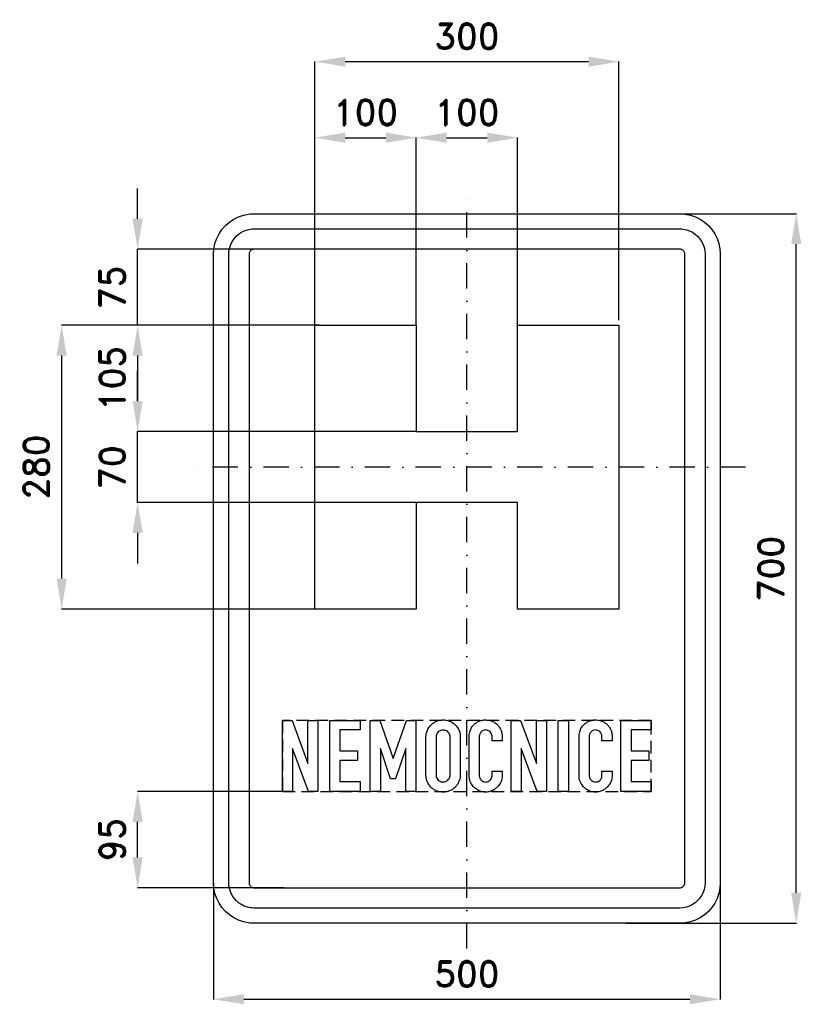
# Model space of a CAD drawing. Header units: millimetres. Extents: x -441 to 330, y -430 to 541.
import ezdxf

# ---------------------------------------------------------------- set-up
doc = ezdxf.new("R2010")
doc.units = ezdxf.units.MM
doc.header["$LTSCALE"] = 5
doc.linetypes.add('ČERCHOVANÁX2', pattern=[2, 1, -0.5, 0, -0.5])
doc.linetypes.add('ČÁRKOVANÁX2', pattern=[1.5, 1, -0.5])
doc.layers.add('Kóty', color=2, linetype='Continuous')
doc.layers.add('Značka', color=7, linetype='Continuous')
doc.styles.get("Standard").update_dxf_attribs({"font": 'romand.shx', "height": 25})
doc.dimstyles.get("Standard").update_dxf_attribs({"dimtxt": 25, "dimasz": 30, "dimexe": 0.18, "dimexo": 0.0625, "dimgap": 12.5, "dimtad": 1, "dimdec": 0, "dimzin": 0, "dimdsep": 46, "dimtxsty": 'Standard', "dimcen": 0.09, "dimadec": 0, "dimazin": 0, "dimtfac": 1, "dimtdec": 0, "dimtofl": 0, "dimtmove": 0, "dimatfit": 3, "dimfxl": 1, "dimtolj": 1, "dimtzin": 0, "dimarcsym": 0})

# ---------------------------------------------------------------- blocks, each defined once
blk = doc.blocks.new('*D0')
at = {"layer": 'Defpoints', "color": 0, "transparency": 16777216}
for p in [(-250, -310), (250, -310), (250, -425)]:
    blk.add_point(p, dxfattribs=at)
at = {"layer": 'Kóty', "color": 0, "lineweight": -2, "transparency": 16777216}
for p, q in [((-250, -310.0625), (-250, -425.18)), ((250, -310.0625), (250, -425.18)), ((-220, -425), (220, -425))]:
    blk.add_line(p, q, dxfattribs=at)
at = {"layer": 'Kóty', "color": 0, "transparency": 16777216}
for points in [[(-220, -420), (-220, -430), (-250, -425)], [(220, -420), (220, -430), (250, -425)]]:
    blk.add_solid(points, dxfattribs=at)
at = {"layer": 'Kóty', "color": 0, "transparency": 16777216, "insert": (0, -400), "char_height": 25, "attachment_point": 5}
blk.add_mtext('\\A1;500', dxfattribs=at)
blk = doc.blocks.new('*D1')
at = {"layer": 'Defpoints', "color": 0, "transparency": 16777216}
for p in [(134.41, 350), (325, 350), (156.85, -350)]:
    blk.add_point(p, dxfattribs=at)
at = {"layer": 'Kóty', "color": 0, "lineweight": -2, "transparency": 16777216}
for p, q in [((134.47, 350), (325.18, 350)), ((325, -320), (325, 320)), ((156.91, -350), (325.18, -350))]:
    blk.add_line(p, q, dxfattribs=at)
at = {"layer": 'Kóty', "color": 0, "transparency": 16777216}
for points in [[(320, 320), (330, 320), (325, 350)], [(320, -320), (330, -320), (325, -350)]]:
    blk.add_solid(points, dxfattribs=at)
at = {"layer": 'Kóty', "color": 0, "transparency": 16777216, "insert": (300, 0), "char_height": 25, "attachment_point": 5, "rotation": 90}
blk.add_mtext('\\A1;700', dxfattribs=at)
blk = doc.blocks.new('*D2')
at = {"layer": 'Defpoints', "color": 0, "transparency": 16777216}
for p in [(-50, 425), (-150, 245), (-50, 240)]:
    blk.add_point(p, dxfattribs=at)
at = {"layer": 'Kóty', "color": 0, "lineweight": -2, "transparency": 16777216}
for p, q in [((-150, 245.0625), (-150, 425.18)), ((-120, 425), (-80, 425)), ((-50, 240.0625), (-50, 425.18))]:
    blk.add_line(p, q, dxfattribs=at)
at = {"layer": 'Kóty', "color": 0, "transparency": 16777216}
for points in [[(-120, 430), (-120, 420), (-150, 425)], [(-80, 430), (-80, 420), (-50, 425)]]:
    blk.add_solid(points, dxfattribs=at)
at = {"layer": 'Kóty', "color": 0, "transparency": 16777216, "insert": (-100, 450), "char_height": 25, "attachment_point": 5}
blk.add_mtext('\\A1;100', dxfattribs=at)
blk = doc.blocks.new('*D3')
at = {"layer": 'Defpoints', "color": 0, "transparency": 16777216}
for p in [(-149.9375, 240), (-324.9375, 135), (-49.9375, 135)]:
    blk.add_point(p, dxfattribs=at)
at = {"layer": 'Kóty', "color": 0, "lineweight": -2, "transparency": 16777216}
for p, q in [((-150, 240), (-325.1175, 240)), ((-324.9375, 210), (-324.9375, 165)), ((-50, 135), (-325.1175, 135))]:
    blk.add_line(p, q, dxfattribs=at)
at = {"layer": 'Kóty', "color": 0, "transparency": 16777216}
for points in [[(-329.9375, 210), (-319.9375, 210), (-324.9375, 240)], [(-329.9375, 165), (-319.9375, 165), (-324.9375, 135)]]:
    blk.add_solid(points, dxfattribs=at)
at = {"layer": 'Kóty', "color": 0, "transparency": 16777216, "insert": (-349.9375, 187.5), "char_height": 25, "attachment_point": 5, "rotation": 90}
blk.add_mtext('\\A1;105', dxfattribs=at)
blk = doc.blocks.new('*D4')
at = {"layer": 'Defpoints', "color": 0, "transparency": 16777216}
for p in [(50, 425), (-50, 240), (50, 240)]:
    blk.add_point(p, dxfattribs=at)
at = {"layer": 'Kóty', "color": 0, "lineweight": -2, "transparency": 16777216}
for p, q in [((-50, 240.0625), (-50, 425.18)), ((-20, 425), (20, 425)), ((50, 240.0625), (50, 425.18))]:
    blk.add_line(p, q, dxfattribs=at)
at = {"layer": 'Kóty', "color": 0, "transparency": 16777216}
for points in [[(-20, 430), (-20, 420), (-50, 425)], [(20, 430), (20, 420), (50, 425)]]:
    blk.add_solid(points, dxfattribs=at)
at = {"layer": 'Kóty', "color": 0, "transparency": 16777216, "insert": (0, 450), "char_height": 25, "attachment_point": 5}
blk.add_mtext('\\A1;100', dxfattribs=at)
blk = doc.blocks.new('*D5')
at = {"layer": 'Defpoints', "color": 0, "transparency": 16777216}
for p in [(-149.9375, 240), (-399.9375, -40), (-149.9375, -40)]:
    blk.add_point(p, dxfattribs=at)
at = {"layer": 'Kóty', "color": 0, "lineweight": -2, "transparency": 16777216}
for p, q in [((-150, 240), (-400.1175, 240)), ((-399.9375, 210), (-399.9375, -10)), ((-150, -40), (-400.1175, -40))]:
    blk.add_line(p, q, dxfattribs=at)
at = {"layer": 'Kóty', "color": 0, "transparency": 16777216}
for points in [[(-404.9375, 210), (-394.9375, 210), (-399.9375, 240)], [(-404.9375, -10), (-394.9375, -10), (-399.9375, -40)]]:
    blk.add_solid(points, dxfattribs=at)
at = {"layer": 'Kóty', "color": 0, "transparency": 16777216, "insert": (-424.9375, 100), "char_height": 25, "attachment_point": 5, "rotation": 90}
blk.add_mtext('\\A1;280', dxfattribs=at)
blk = doc.blocks.new('*D6')
at = {"layer": 'Defpoints', "color": 0, "transparency": 16777216}
for p in [(150, 500), (150, 245), (-150, 240)]:
    blk.add_point(p, dxfattribs=at)
at = {"layer": 'Kóty', "color": 0, "lineweight": -2, "transparency": 16777216}
for p, q in [((-150, 240.0625), (-150, 500.18)), ((-120, 500), (120, 500)), ((150, 245.0625), (150, 500.18))]:
    blk.add_line(p, q, dxfattribs=at)
at = {"layer": 'Kóty', "color": 0, "transparency": 16777216}
for points in [[(-120, 505), (-120, 495), (-150, 500)], [(120, 505), (120, 495), (150, 500)]]:
    blk.add_solid(points, dxfattribs=at)
at = {"layer": 'Kóty', "color": 0, "transparency": 16777216, "insert": (0, 525), "char_height": 25, "attachment_point": 5}
blk.add_mtext('\\A1;300', dxfattribs=at)
blk = doc.blocks.new('*D7')
at = {"layer": 'Defpoints', "color": 0, "transparency": 16777216}
for p in [(-324.9375, 135), (-49.9375, 135), (-49.9375, 65)]:
    blk.add_point(p, dxfattribs=at)
at = {"layer": 'Kóty', "color": 0, "lineweight": -2, "transparency": 16777216}
for p, q in [((-324.9375, 165), (-324.9375, 195)), ((-50, 135), (-325.1175, 135)), ((-50, 65), (-325.1175, 65)), ((-324.9375, 35), (-324.9375, 5))]:
    blk.add_line(p, q, dxfattribs=at)
at = {"layer": 'Kóty', "color": 0, "transparency": 16777216}
for points in [[(-329.9375, 165), (-319.9375, 165), (-324.9375, 135)], [(-329.9375, 35), (-319.9375, 35), (-324.9375, 65)]]:
    blk.add_solid(points, dxfattribs=at)
at = {"layer": 'Kóty', "color": 0, "transparency": 16777216, "insert": (-349.9375, 100), "char_height": 25, "attachment_point": 5, "rotation": 90}
blk.add_mtext('\\A1;70', dxfattribs=at)
blk = doc.blocks.new('*D8')
at = {"layer": 'Defpoints', "color": 0, "transparency": 16777216}
for p in [(-324.94, -220), (-181.9, -220), (-180.26, -315)]:
    blk.add_point(p, dxfattribs=at)
at = {"layer": 'Kóty', "color": 0, "lineweight": -2, "transparency": 16777216}
for p, q in [((-181.96, -220), (-325.12, -220)), ((-324.94, -285), (-324.94, -250)), ((-180.32, -315), (-325.12, -315))]:
    blk.add_line(p, q, dxfattribs=at)
at = {"layer": 'Kóty', "color": 0, "transparency": 16777216}
for points in [[(-329.94, -250), (-319.94, -250), (-324.94, -220)], [(-329.94, -285), (-319.94, -285), (-324.94, -315)]]:
    blk.add_solid(points, dxfattribs=at)
at = {"layer": 'Kóty', "color": 0, "transparency": 16777216, "insert": (-349.94, -267.5), "char_height": 25, "attachment_point": 5, "rotation": 90}
blk.add_mtext('\\A1;95', dxfattribs=at)
blk = doc.blocks.new('*D9')
at = {"layer": 'Defpoints', "color": 0, "transparency": 16777216}
for p in [(-324.94, 315), (-197.38, 315), (-145.34, 240)]:
    blk.add_point(p, dxfattribs=at)
at = {"layer": 'Kóty', "color": 0, "lineweight": -2, "transparency": 16777216}
for p, q in [((-324.94, 345), (-324.94, 375)), ((-197.45, 315), (-325.12, 315)), ((-145.4, 240), (-325.12, 240)), ((-324.94, 210), (-324.94, 180))]:
    blk.add_line(p, q, dxfattribs=at)
at = {"layer": 'Kóty', "color": 0, "transparency": 16777216}
for points in [[(-329.94, 345), (-319.94, 345), (-324.94, 315)], [(-329.94, 210), (-319.94, 210), (-324.94, 240)]]:
    blk.add_solid(points, dxfattribs=at)
at = {"layer": 'Kóty', "color": 0, "transparency": 16777216, "insert": (-349.94, 277.5), "char_height": 25, "attachment_point": 5, "rotation": 90}
blk.add_mtext('\\A1;75', dxfattribs=at)

msp = doc.modelspace()

# ---------------------------------------------------------------- linework, layer by layer
at = {"layer": 'Kóty'}
for points in [[(-324.9375, 240), (-324.9375, 315)], [(-324.9375, 65), (-324.9375, 135)]]:
    msp.add_lwpolyline(points, dxfattribs=at)
at = {"layer": 'Značka', "color": 6, "linetype": 'ČERCHOVANÁX2', "ltscale": 5}
for points in [[(0, -375), (0, 375)], [(275, 100), (-275, 100)]]:
    msp.add_lwpolyline(points, dxfattribs=at)
at = {"layer": 'Značka', "color": 5}
for points in [[(-210, -350), (-210.2, -349.9995), (-210.3, -349.9988, -0.0321716), (-215.5, -349.637), (-220.6, -348.5823), (-225.5, -346.9227), (-230.1, -344.5885), (-234.4, -341.714), (-238.3, -338.2843), (-241.7, -334.4026), (-244.6, -330.0906), (-246.9, -325.4605), (-248.6, -320.5549), (-249.7, -315.4767), (-250, -310.314), (-250, -310.157), (-250, -310), (-250, 310), (-250, 310.157), (-250, 310.314), (-249.6, 315.479), (-248.6, 320.555), (-246.9, 325.464), (-244.6, 330.091), (-241.7, 334.402), (-238.3, 338.284), (-234.4, 341.717), (-230.1, 344.589), (-225.5, 346.906), (-220.6, 348.582), (-215.5, 349.654, -0.0367311), (-210.3, 349.999), (-210.2, 350), (-210, 350), (210, 350), (210.2, 350), (210.3, 349.999, -0.0321716), (215.5, 349.637), (220.6, 348.582), (225.5, 346.923), (230.1, 344.589), (234.4, 341.714), (238.3, 338.284), (241.7, 334.403), (244.6, 330.091), (246.9, 325.46), (248.6, 320.555), (249.7, 315.477), (250, 310.314), (250, 310.157), (250, 310), (250, -310), (250, -310.157), (250, -310.314), (249.6, -315.4791), (248.6, -320.5549), (246.9, -325.4636), (244.6, -330.0906), (241.7, -334.4017), (238.3, -338.2843), (234.4, -341.7172), (230.1, -344.5885), (225.5, -346.9061), (220.6, -348.5823), (215.5, -349.6542, -0.0367341), (210.3, -349.9988), (210.2, -349.9996), (210, -350), (-210, -350)], [(-210, -335), (-210.1, -334.9997), (-210.2, -334.9992, -0.0321601), (-213.4, -334.7731), (-216.6, -334.1139), (-219.7, -333.0767), (-222.6, -331.6178), (-225.3, -329.8212), (-227.7, -327.6777), (-229.8, -325.2516), (-231.6, -322.5566), (-233.1, -319.6628), (-234.1, -316.5968), (-234.8, -313.423), (-235, -310.196), (-235, -310.098), (-235, -310), (-235, 310), (-235, 310.098), (-235, 310.196), (-234.8, 313.424), (-234.1, 316.597), (-233.1, 319.665), (-231.6, 322.557), (-229.8, 325.251), (-227.7, 327.678), (-225.3, 329.823), (-222.6, 331.618), (-219.7, 333.066), (-216.6, 334.114), (-213.4, 334.784, -0.0367287), (-210.2, 334.999), (-210.1, 335), (-210, 335), (210, 335), (210.1, 335), (210.2, 334.999, -0.0321789), (213.4, 334.773), (216.6, 334.114), (219.7, 333.077), (222.6, 331.618), (225.3, 329.821), (227.7, 327.678), (229.8, 325.252), (231.6, 322.557), (233.1, 319.663), (234.1, 316.597), (234.8, 313.423), (235, 310.196), (235, 310.098), (235, 310), (235, -310), (235, -310.098), (235, -310.196), (234.8, -313.424), (234.1, -316.5968), (233.1, -319.6648), (231.6, -322.5566), (229.8, -325.2511), (227.7, -327.6777), (225.3, -329.8233), (222.6, -331.6178), (219.7, -333.0663), (216.6, -334.1139), (213.4, -334.7839), (210.2, -334.9992), (210.1, -334.9997), (210, -335), (-210, -335)], [(-40.418, -165.684), (-40.397, -165.396), (-40.374, -165.108, -0.051733), (-39.674, -161.418, -0.0600933), (-38.172, -157.962, -0.0716253), (-35.573, -154.461, -0.0679636), (-32.113, -151.801, -0.0544653), (-28.957, -150.31, -0.0541701), (-25.557, -149.533, -0.0655145), (-21.283, -149.513, -0.0682207), (-17.157, -150.613, -0.0767847), (-12.998, -153.022, -0.0704618), (-9.676, -156.57, -0.0681293), (-7.473, -160.516, -0.0847074), (-6.562, -164.853), (-6.546, -165.145), (-6.533, -165.436), (-6.533, -204.301), (-6.561, -204.615), (-6.592, -204.928, -0.0377601), (-7.119, -207.915, -0.0465732), (-8.145, -210.783, -0.0865373), (-11.176, -215.366, -0.0879374), (-15.582, -218.666, -0.0674193), (-19.389, -220.164, -0.0628024), (-23.45, -220.634, -0.062162), (-27.572, -220.177, -0.0660904), (-31.427, -218.702, -0.0603087), (-34.513, -216.613, -0.0556388), (-37.056, -213.853, -0.0600412), (-39.097, -210.426, -0.0708078), (-40.177, -206.634, -0.0150793), (-40.301, -205.685), (-40.381, -204.731), (-40.4, -204.472), (-40.418, -204.214), (-40.418, -165.684)], [(34.752, -200.028), (34.752, -204.877), (34.757, -205.11), (34.759, -205.344, -0.0583907), (34.454, -207.823, -0.0435191), (33.644, -210.222, -0.0745931), (31.059, -214.593, -0.0816281), (27.285, -217.951, -0.0699698), (23.591, -219.807, -0.0691761), (19.52, -220.583, -0.0862549), (14.192, -220.061, -0.0866519), (9.348, -217.783, -0.0701311), (6.146, -214.989, -0.0679124), (3.828, -211.44, -0.0473799), (2.775, -208.75, -0.0508912), (2.268, -205.927), (2.24, -205.584), (2.217, -205.242), (2.217, -165.305), (2.234, -165.083), (2.253, -164.86, -0.0256467), (2.574, -162.481, -0.0376712), (3.194, -160.157, -0.0782429), (5.283, -156.069, -0.0774535), (8.524, -152.793, -0.0554592), (11.274, -151.054, -0.0516367), (14.321, -149.942, -0.0504278), (17.512, -149.409, -0.052931), (20.745, -149.541, -0.0659806), (24.661, -150.582, -0.0641025), (28.19, -152.596, -0.0559456), (30.77, -154.908, -0.0585976), (32.754, -157.736, -0.0549797), (34.07, -160.817, -0.0502889), (34.716, -164.095), (34.754, -164.463), (34.789, -164.831), (34.789, -169.979), (24.792, -169.979), (24.792, -165.276), (24.77, -164.988), (24.741, -164.7, 0.0654418), (24.374, -163.326, 0.0580716), (23.676, -162.068, 0.0756868), (22.393, -160.661, 0.082058), (20.737, -159.72, 0.103141), (18.324, -159.279, 0.106124), (15.94, -159.836, 0.080064), (14.429, -160.781, 0.074162), (13.278, -162.133, 0.0565734), (12.632, -163.409, 0.0531993), (12.279, -164.788), (12.24, -165.053), (12.206, -165.32), (12.206, -204.301), (12.219, -204.538), (12.235, -204.775, 0.0598603), (12.556, -206.32, 0.0640203), (13.249, -207.75, 0.0838143), (14.565, -209.282, 0.0877969), (16.319, -210.288, 0.0897613), (18.335, -210.704, 0.089106), (20.366, -210.397, 0.0782584), (21.987, -209.612, 0.0735151), (23.304, -208.377, 0.0689096), (24.237, -206.889, 0.0699379), (24.726, -205.22), (24.765, -204.965), (24.799, -204.709), (24.799, -200.028), (34.752, -200.028)], [(143.223, -200.028), (143.223, -204.877), (143.228, -205.11), (143.23, -205.344, -0.0584149), (142.925, -207.823, -0.0435307), (142.115, -210.222, -0.0745877), (139.53, -214.593, -0.0816281), (135.756, -217.951, -0.0699698), (132.062, -219.807, -0.0691761), (127.991, -220.583, -0.0862549), (122.663, -220.061, -0.0866539), (117.819, -217.783, -0.0701311), (114.617, -214.989, -0.0679124), (112.299, -211.44, -0.0473603), (111.245, -208.75, -0.0509018), (110.739, -205.927), (110.711, -205.584), (110.687, -205.242), (110.687, -165.305), (110.705, -165.083), (110.724, -164.86, -0.0256341), (111.045, -162.481, -0.0376712), (111.665, -160.157, -0.0782429), (113.754, -156.069, -0.0774441), (116.995, -152.793, -0.0554592), (119.745, -151.054, -0.0516367), (122.792, -149.942, -0.0504278), (125.983, -149.409, -0.0529301), (129.216, -149.541, -0.0659767), (133.132, -150.582, -0.064095), (136.66, -152.596, -0.0559518), (139.241, -154.908, -0.0585976), (141.225, -157.736, -0.0549879), (142.541, -160.817, -0.05028), (143.186, -164.095), (143.225, -164.463), (143.259, -164.831), (143.259, -169.979), (133.262, -169.979), (133.262, -165.276), (133.241, -164.988), (133.211, -164.7, 0.0654833), (132.845, -163.326, 0.0580716), (132.147, -162.068, 0.0756868), (130.863, -160.661, 0.0820512), (129.208, -159.72, 0.103142), (126.795, -159.279, 0.106128), (124.41, -159.836, 0.0800719), (122.9, -160.781, 0.0741358), (121.749, -162.133, 0.0565354), (121.103, -163.409, 0.0531993), (120.75, -164.788), (120.711, -165.053), (120.677, -165.32), (120.677, -204.301), (120.69, -204.538), (120.706, -204.775, 0.0598789), (121.027, -206.32, 0.0640036), (121.72, -207.75, 0.0837914), (123.036, -209.282, 0.0877969), (124.79, -210.288, 0.0897613), (126.806, -210.704, 0.0891104), (128.836, -210.397, 0.0782584), (130.458, -209.612, 0.0735151), (131.775, -208.377, 0.0689096), (132.708, -206.889, 0.0699379), (133.197, -205.22), (133.236, -204.965), (133.27, -204.709), (133.27, -200.028), (143.223, -200.028)], [(-30.399, -166.224), (-30.399, -203.681), (-30.379, -203.929), (-30.355, -204.177, 0.0582182), (-29.926, -206.117, 0.0769701), (-28.999, -207.874, 0.089883), (-27.477, -209.42, 0.0860668), (-25.506, -210.36, 0.0855104), (-23.339, -210.663, 0.0834885), (-21.197, -210.236, 0.0742074), (-19.459, -209.333, 0.0736881), (-18.061, -207.969, 0.0550292), (-17.274, -206.731, 0.0528312), (-16.771, -205.358, 0.0243052), (-16.636, -204.747, 0.0281509), (-16.567, -204.126), (-16.557, -203.897), (-16.552, -203.667), (-16.552, -166.122), (-16.572, -165.863), (-16.596, -165.604, 0.0565807), (-16.951, -164.006, 0.0655496), (-17.682, -162.534, 0.0890241), (-19.155, -160.91, 0.0838673), (-21.102, -159.866, 0.0862927), (-23.349, -159.432, 0.0864773), (-25.608, -159.778, 0.0775756), (-27.439, -160.651, 0.0817799), (-28.897, -162.039, 0.0557063), (-29.641, -163.222, 0.047235), (-30.129, -164.532, 0.0222207), (-30.28, -165.162, 0.0259445), (-30.37, -165.801), (-30.386, -166.012), (-30.399, -166.224)]]:
    msp.add_lwpolyline(points, format="xyb", dxfattribs=at)
for points in [[(-210, -315), (210, -315), (210, -315), (210, -315), (210.7, -314.955), (211.3, -314.823), (211.9, -314.615), (212.5, -314.324), (213.1, -313.964), (213.5, -313.536), (214, -313.05), (214.3, -312.511), (214.6, -311.933), (214.8, -311.319), (215, -310.685), (215, -310.039), (215, -310.02), (215, -310), (215, 310), (215, 310.02), (215, 310.039), (215, 310.685), (214.8, 311.319), (214.6, 311.933), (214.3, 312.511), (214, 313.05), (213.5, 313.536), (213.1, 313.965), (212.5, 314.324), (211.9, 314.613), (211.3, 314.823), (210.7, 314.957), (210, 315), (210, 315), (210, 315), (-210, 315), (-210, 315), (-210, 315), (-210.7, 314.955), (-211.3, 314.823), (-211.9, 314.615), (-212.5, 314.324), (-213.1, 313.964), (-213.5, 313.536), (-214, 313.05), (-214.3, 312.511), (-214.6, 311.933), (-214.8, 311.319), (-215, 310.685), (-215, 310.039), (-215, 310.02), (-215, 310), (-215, -310), (-215, -310.02), (-215, -310.039), (-215, -310.685), (-214.8, -311.319), (-214.6, -311.933), (-214.3, -312.511), (-214, -313.05), (-213.5, -313.536), (-213.1, -313.965), (-212.5, -314.324), (-211.9, -314.613), (-211.3, -314.823), (-210.7, -314.957), (-210, -315), (-210, -315), (-210, -315)], [(50, 135), (50, 240), (150, 240), (150, -40), (50, -40), (50, 65), (-50, 65), (-50, -40), (-150, -40), (-150, 240), (-50, 240), (-50, 135), (50, 135)], [(-181.9635, -220), (-181.9635, -150), (-172.4844, -150), (-156.9313, -192.467), (-156.9313, -150), (-146.964, -150), (-146.964, -220), (-156.3115, -220), (-171.974, -177.621), (-171.974, -220), (-181.9635, -220)], [(-135.297, -220), (-135.297, -150), (-105.343, -150), (-105.343, -159.275), (-125.358, -159.275), (-125.358, -179.947), (-107.822, -179.947), (-107.822, -189.324), (-125.358, -189.324), (-125.358, -210.018), (-105.343, -210.018), (-105.343, -220), (-135.297, -220)], [(-95.426, -220), (-95.426, -150), (-85.91, -150), (-72.88, -187.465), (-59.682, -150), (-50.342, -150), (-50.371, -220), (-60.441, -220), (-60.375, -177.584), (-70.394, -207.524), (-75.359, -207.524), (-85.364, -177.584), (-85.393, -220), (-95.426, -220)], [(43.539, -220), (43.539, -150), (53.018, -150), (68.571, -192.467), (68.571, -150), (78.539, -150), (78.539, -220), (69.191, -220), (53.528, -177.621), (53.528, -220), (43.539, -220)], [(90.205, -220), (90.205, -150), (100.187, -150), (100.187, -220), (90.205, -220)], [(152.009, -220), (152.009, -150), (181.964, -150), (181.964, -159.275), (161.948, -159.275), (161.948, -179.947), (179.484, -179.947), (179.484, -189.324), (161.948, -189.324), (161.948, -210.018), (181.964, -210.018), (181.964, -220), (152.009, -220)]]:
    msp.add_lwpolyline(points, dxfattribs=at)
at = {"layer": 'Značka', "color": 6, "linetype": 'ČÁRKOVANÁX2', "ltscale": 2.5}
msp.add_lwpolyline([(-181.9635, -220), (181.9635, -220), (181.9635, -150), (-181.9635, -150)], close=True, dxfattribs=at)

# ---------------------------------------------------------------- dimensions: what is measured, and where the dimension line sits
at = {"layer": 'Kóty'}
for base, p1, p2, picture, middle in [((150, 500), (-150, 240), (150, 245), '*D6', (0, 525)), ((-50, 425), (-150, 245), (-50, 240), '*D2', (-100, 450)), ((50, 425), (-50, 240), (50, 240), '*D4', (0, 450)), ((250, -425), (-250, -310), (250, -310), '*D0', (0, -400))]:
    dim = msp.add_linear_dim(base=base, p1=p1, p2=p2, dimstyle='Standard', dxfattribs=at)
    dim.commit()
    dim.dimension.update_dxf_attribs({"geometry": picture, "text_midpoint": middle})
for base, p1, p2, picture, middle in [((-324.9375, 315), (-145.3409, 240), (-197.3832, 315), '*D9', (-349.9375, 277.5)), ((325, 350), (156.8502, -350), (134.4095, 350), '*D1', (300, 0)), ((-399.9375, -40), (-149.9375, 240), (-149.9375, -40), '*D5', (-424.9375, 100)), ((-324.9375, 135), (-149.9375, 240), (-49.9375, 135), '*D3', (-349.9375, 187.5)), ((-324.9375, 135), (-49.9375, 65), (-49.9375, 135), '*D7', (-349.9375, 100)), ((-324.937, -220), (-180.2582, -315), (-181.901, -220), '*D8', (-349.937, -267.5))]:
    dim = msp.add_linear_dim(base=base, p1=p1, p2=p2, angle=90, dimstyle='Standard', dxfattribs=at)
    dim.commit()
    dim.dimension.update_dxf_attribs({"geometry": picture, "text_midpoint": middle})

doc.saveas('drawing.dxf')
